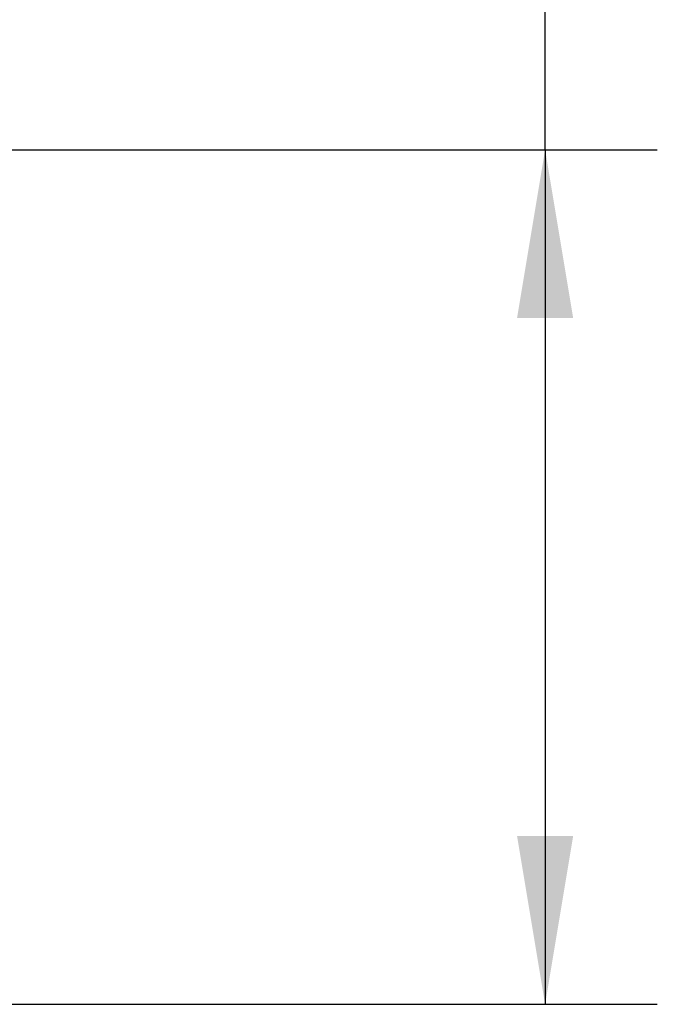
# Model space of a CAD drawing. Header units: millimetres. Extents: x 0 to 420, y 0 to 297.
# Tile 6 of 43: x 208 to 219, y 148 to 166. Entities that reach past the tile are written whole.
import ezdxf

# ---------------------------------------------------------------- set-up
doc = ezdxf.new("R2010")
doc.units = ezdxf.units.MM
doc.layers.add('CARTIGLIO', color=140, linetype='Continuous')
doc.styles.add('SLDTEXTSTYLE3', font='TXT', dxfattribs={"width": 0.75})
doc.dimstyles.new('SLDDIMSTYLE1', dxfattribs={"dimtxt": 3, "dimasz": 3, "dimexe": 0, "dimexo": 0.0625, "dimgap": 0.75, "dimtad": 1, "dimlfac": 20, "dimrnd": 1e-09, "dimzin": 12, "dimdsep": 46, "dimtxsty": 'SLDTEXTSTYLE3', "dimsah": 1, "dimcen": 0.09, "dimadec": 0, "dimazin": 3, "dimtfac": 1, "dimtdec": 3, "dimtofl": 0, "dimtmove": 0, "dimatfit": 3, "dimfxl": 0, "dimfrac": 2, "dimtolj": 1, "dimtzin": 12, "dimarcsym": 0})

# ---------------------------------------------------------------- blocks, each defined once
blk = doc.blocks.new('_D_1')
at = {"layer": 'CARTIGLIO'}
for p, q in [((217.135, 163.569), (217.135, 204.394)), ((203.914, 163.569), (219.135, 163.569)), ((217.135, 163.569), (217.135, 148.329)), ((203.914, 148.329), (219.135, 148.329))]:
    blk.add_line(p, q, dxfattribs=at)
for points in [[(217.135, 163.569), (216.635, 160.569), (217.635, 160.569)], [(217.135, 148.329), (217.635, 151.329), (216.635, 151.329)]]:
    blk.add_solid(points, dxfattribs=at)
at = {"layer": 'CARTIGLIO', "insert": (213.268, 192.173), "char_height": 3, "attachment_point": 1, "rotation": 90, "style": 'SLDTEXTSTYLE3'}
blk.add_mtext('neginf', dxfattribs=at)

msp = doc.modelspace()

# ---------------------------------------------------------------- dimensions: what is measured, and where the dimension line sits
at = {"layer": 'CARTIGLIO'}
dim = msp.add_linear_dim(base=(217.13544, 148.32864), p1=(201.91443, 163.56864), p2=(201.91443, 148.32864), angle=90, text='neginf', dimstyle='SLDDIMSTYLE1', dxfattribs=at)
dim.commit()
dim.dimension.update_dxf_attribs({"geometry": '_D_1', "text_midpoint": (217.13544, 198.28384), "dimtype": 160})

doc.saveas('drawing.dxf')
